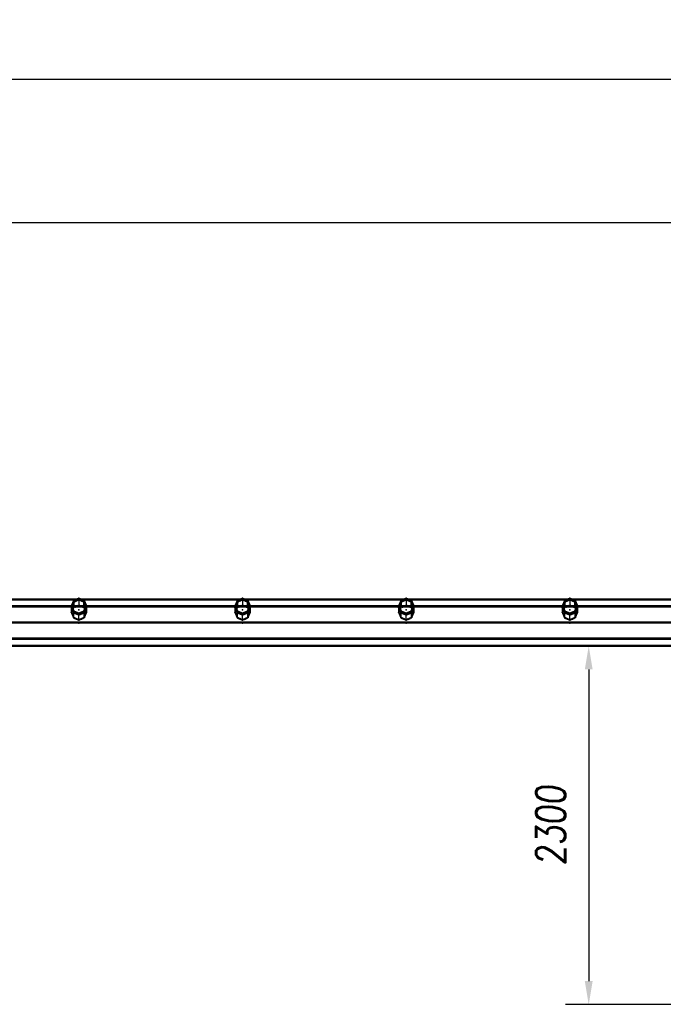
# Model space of a CAD drawing. Extents: x 551880 to 585869, y 94458 to 133000.
# Tile 28 of 42: x 561999 to 566129, y 125533 to 131848. Entities that reach past the tile are written whole.
import ezdxf

# ---------------------------------------------------------------- set-up
doc = ezdxf.new("R2010")
doc.units = 0
doc.header["$LTSCALE"] = 10
doc.header["$MEASUREMENT"] = 0
doc.linetypes.add('HIDDEN', pattern=[0.375, 0.25, -0.125])
doc.layers.get('0').update_dxf_attribs({"linetype": 'CONTINUOUS'})
doc.layers.get('Defpoints').update_dxf_attribs({"linetype": 'CONTINUOUS'})
for name, color, linetype in [('COTAS', 7, 'CONTINUOUS'), ('FORIR', 4, 'CONTINUOUS'), ('G', 3, 'CONTINUOUS'), ('MV', 7, 'CONTINUOUS'), ('S', 7, 'CONTINUOUS'), ('TR', 6, 'HIDDEN')]:
    doc.layers.add(name, color=color, linetype=linetype)
doc.styles.add('PADRAO MTL', font='txt.shx', dxfattribs={"width": 0.8, "oblique": 5})
doc.styles.get("Standard").update_dxf_attribs({"font": 'txt.shx', "width": 0.7, "oblique": 5})
doc.dimstyles.new('1-75', dxfattribs={"dimscale": 75, "dimtxt": 2.5, "dimasz": 2, "dimexe": 2, "dimexo": 2, "dimgap": 2, "dimtad": 1, "dimdec": 0, "dimdsep": 46, "dimtxsty": 'PADRAO MTL', "dimcen": 3, "dimclrd": 1, "dimclre": 1, "dimclrt": 7, "dimadec": 0, "dimazin": 0, "dimtfac": 1, "dimtdec": 0, "dimtmove": 0, "dimatfit": 3, "dimfxl": 1, "dimtfill": 1, "dimtolj": 1, "dimarcsym": 0})

# ---------------------------------------------------------------- blocks, each defined once
blk = doc.blocks.new('3D_INFOM')
blk.add_point((0, 0))
at = {"layer": 'FORIR', "flags": 1}
blk.add_attdef('MARK', (7.6, -4.3), '', height=5.26, dxfattribs=at)
blk = doc.blocks.new('3D_INFOTEXT')
blk.add_point((0, 0))
at = {"flags": 1}
for tag, p in [('MAR_PEZ', (7.2, 4.1)), ('POS_PEZ', (7.6, -4.3)), ('HANDLE', (7, -38.5)), ('LUN_PRO', (7.2, -21.9)), ('NOM_PRO', (7.6, -13.2)), ('MAT_PRO', (7.6, -30.1))]:
    blk.add_attdef(tag, p, '', height=5.26, dxfattribs=at)
blk = doc.blocks.new('*D62')
at = {"layer": 'Defpoints', "color": 0, "transparency": 16777216}
for p in [(553679.6, 130544.6), (553679.6, 130544.6), (568679.6, 130544.6)]:
    blk.add_point(p, dxfattribs=at)
at = {"layer": 'MV', "color": 1, "lineweight": -2, "transparency": 16777216}
blk.add_line((568529.6, 130544.6), (553829.6, 130544.6), dxfattribs=at)
at = {"layer": 'MV', "color": 1, "transparency": 16777216}
for points in [[(553829.6, 130569.6), (553829.6, 130519.6), (553679.6, 130544.6)], [(568529.6, 130569.6), (568529.6, 130519.6), (568679.6, 130544.6)]]:
    blk.add_solid(points, dxfattribs=at)
at = {"layer": 'MV', "color": 7, "transparency": 16777216, "insert": (561179.6, 130788.4), "char_height": 187.5, "attachment_point": 5, "style": 'PADRAO MTL', "bg_fill": 3, "box_fill_scale": 1.25, "bg_fill_color": 256, "bg_fill_true_color": 13158600, "bg_fill_transparency": 0}
blk.add_mtext('\\A1;15000', dxfattribs=at)
blk = doc.blocks.new('*D64')
at = {"layer": 'Defpoints', "color": 0, "transparency": 16777216}
for p in [(551879.6, 131464), (551879.6, 130744.6), (585679.6, 130694.6)]:
    blk.add_point(p, dxfattribs=at)
at = {"layer": 'MV', "color": 1, "lineweight": -2, "transparency": 16777216}
for p, q in [((551879.6, 130894.6), (551879.6, 131614)), ((585679.6, 130844.6), (585679.6, 131614)), ((585529.6, 131464), (552029.6, 131464))]:
    blk.add_line(p, q, dxfattribs=at)
at = {"layer": 'MV', "color": 1, "transparency": 16777216}
for points in [[(552029.6, 131489), (552029.6, 131439), (551879.6, 131464)], [(585529.6, 131489), (585529.6, 131439), (585679.6, 131464)]]:
    blk.add_solid(points, dxfattribs=at)
at = {"layer": 'MV', "color": 7, "transparency": 16777216, "insert": (568779.6, 131707.8), "char_height": 187.5, "attachment_point": 5, "style": 'PADRAO MTL', "bg_fill": 3, "box_fill_scale": 1.25, "bg_fill_color": 256, "bg_fill_true_color": 13158600, "bg_fill_transparency": 0}
blk.add_mtext('\\A1;33800', dxfattribs=at)
blk = doc.blocks.new('*D68')
at = {"layer": 'COTAS', "color": 1, "lineweight": -2, "transparency": 16777216}
for p, q in [((566083.1, 127831), (565500.2, 127831)), ((565650.2, 127681), (565650.2, 125681.4)), ((568379.6, 125531.4), (565500.2, 125531.4))]:
    blk.add_line(p, q, dxfattribs=at)
at = {"layer": 'COTAS', "color": 1, "transparency": 16777216}
for points in [[(565625.2, 127681), (565675.2, 127681), (565650.2, 127831)], [(565625.2, 125681.4), (565675.2, 125681.4), (565650.2, 125531.4)]]:
    blk.add_solid(points, dxfattribs=at)
at = {"layer": 'Defpoints', "color": 0, "transparency": 16777216}
for p in [(566233.1, 127831), (565650.2, 125531.4), (568529.6, 125531.4)]:
    blk.add_point(p, dxfattribs=at)
at = {"layer": 'COTAS', "color": 7, "transparency": 16777216, "insert": (565406.4, 126681.2), "char_height": 187.5, "attachment_point": 5, "rotation": 90, "style": 'PADRAO MTL', "bg_fill": 3, "box_fill_scale": 1.25, "bg_fill_color": 256, "bg_fill_true_color": 13158600, "bg_fill_transparency": 0}
blk.add_mtext('\\A1;2300', dxfattribs=at)

msp = doc.modelspace()

# ---------------------------------------------------------------- linework, layer by layer
at = {"layer": 'G'}
for p, q in [((562361.7, 128130.9), (561347.5, 128130.9)), ((562329.9, 128089.1), (561379.3, 128089.1)), ((562329.6, 128088.3), (562329.6, 128083.2)), ((562329.6, 128083.2), (562336.5, 128066.8)), ((562335.4, 128085.7), (562336.9, 128089.1)), ((562336.9, 128089.1), (562344.6, 128107.3)), ((562344.6, 128107.3), (562347.6, 128114.3)), ((562347.6, 128114.3), (562363.4, 128120.6)), ((562347.6, 128114.3), (562347.6, 128120.3)), ((562363.4, 128120.6), (562379.6, 128126.9)), ((562379.6, 128133.6), (562379.6, 128126.9)), ((562379.6, 128126.9), (562395.8, 128120.6)), ((562395.8, 128120.6), (562411.6, 128114.3)), ((563411.7, 128130.9), (562397.5, 128130.9)), ((562411.6, 128120.3), (562411.6, 128114.3)), ((562411.6, 128114.3), (562414.7, 128107.3)), ((562414.7, 128107.3), (562422.4, 128089.1)), ((562422.4, 128089.1), (562423.8, 128085.7)), ((562422.7, 128066.8), (562429.6, 128083.2)), ((563379.9, 128089.1), (562429.3, 128089.1)), ((562429.6, 128083.2), (562429.6, 128088.3)), ((563379.6, 128088.3), (563379.6, 128083.2)), ((563379.6, 128083.2), (563386.5, 128066.8)), ((563385.4, 128085.7), (563386.9, 128089.1)), ((563386.9, 128089.1), (563394.6, 128107.3)), ((563394.6, 128107.3), (563397.6, 128114.3)), ((563397.6, 128114.3), (563413.4, 128120.6)), ((563397.6, 128114.3), (563397.6, 128120.3)), ((563413.4, 128120.6), (563429.6, 128126.9)), ((563429.6, 128133.6), (563429.6, 128126.9)), ((563429.6, 128126.9), (563445.8, 128120.6)), ((563445.8, 128120.6), (563461.6, 128114.3)), ((564461.7, 128130.9), (563447.5, 128130.9)), ((563461.6, 128120.3), (563461.6, 128114.3)), ((563461.6, 128114.3), (563464.7, 128107.3)), ((563464.7, 128107.3), (563472.4, 128089.1)), ((563472.4, 128089.1), (563473.8, 128085.7)), ((563472.7, 128066.8), (563479.6, 128083.2)), ((564430, 128089.1), (563479.3, 128089.1)), ((563479.6, 128083.2), (563479.6, 128088.3)), ((564429.6, 128088.3), (564429.6, 128083.2)), ((564429.6, 128083.2), (564436.5, 128066.8)), ((564435.4, 128085.7), (564436.9, 128089.1)), ((564436.9, 128089.1), (564444.6, 128107.3)), ((564444.6, 128107.3), (564447.6, 128114.3)), ((564447.6, 128114.3), (564463.4, 128120.6)), ((564447.6, 128114.3), (564447.6, 128120.3)), ((564463.4, 128120.6), (564479.6, 128126.9)), ((564479.6, 128133.6), (564479.6, 128126.9)), ((564479.6, 128126.9), (564495.8, 128120.6)), ((564495.8, 128120.6), (564511.6, 128114.3)), ((565511.7, 128130.9), (564497.5, 128130.9)), ((564511.6, 128120.3), (564511.6, 128114.3)), ((564511.6, 128114.3), (564514.7, 128107.3)), ((564514.7, 128107.3), (564522.4, 128089.1)), ((564522.4, 128089.1), (564523.8, 128085.7)), ((564522.7, 128066.8), (564529.6, 128083.2)), ((565480, 128089.1), (564529.3, 128089.1)), ((564529.6, 128083.2), (564529.6, 128088.3)), ((565479.6, 128088.3), (565479.6, 128083.2)), ((565479.6, 128083.2), (565486.5, 128066.8)), ((565485.4, 128085.7), (565486.9, 128089.1)), ((565486.9, 128089.1), (565494.6, 128107.3)), ((565494.6, 128107.3), (565497.6, 128114.3)), ((565497.6, 128114.3), (565513.4, 128120.6)), ((565497.6, 128114.3), (565497.6, 128120.3)), ((565513.4, 128120.6), (565529.6, 128126.9)), ((565529.6, 128133.6), (565529.6, 128126.9)), ((565529.6, 128126.9), (565545.8, 128120.6)), ((565545.8, 128120.6), (565561.6, 128114.3)), ((566561.7, 128130.9), (565547.5, 128130.9)), ((565561.6, 128120.3), (565561.6, 128114.3)), ((565561.6, 128114.3), (565564.7, 128107.3)), ((565564.7, 128107.3), (565572.4, 128089.1)), ((565572.4, 128089.1), (565573.8, 128085.7)), ((565572.7, 128066.8), (565579.6, 128083.2)), ((566530, 128089.1), (565579.3, 128089.1)), ((565579.6, 128083.2), (565579.6, 128088.3)), ((562336.5, 128066.8), (562344.3, 128048.3)), ((562344.3, 128053), (562344.3, 128048.3)), ((562344.3, 128048.3), (562361.9, 128041.1)), ((562361.9, 128041.1), (562379.6, 128033.8)), ((562379.6, 128033.8), (562397.4, 128041.1)), ((562379.6, 128038.3), (562379.6, 128033.8)), ((562397.4, 128041.1), (562415, 128048.3)), ((562415, 128048.3), (562422.7, 128066.8)), ((562415, 128048.3), (562415, 128053)), ((563386.5, 128066.8), (563394.3, 128048.3)), ((563394.3, 128053), (563394.3, 128048.3)), ((563394.3, 128048.3), (563411.9, 128041.1)), ((563411.9, 128041.1), (563429.6, 128033.8)), ((563429.6, 128033.8), (563447.4, 128041.1)), ((563429.6, 128038.3), (563429.6, 128033.8)), ((563447.4, 128041.1), (563465, 128048.3)), ((563465, 128048.3), (563472.7, 128066.8)), ((563465, 128048.3), (563465, 128053)), ((564436.5, 128066.8), (564444.3, 128048.3)), ((564444.3, 128053), (564444.3, 128048.3)), ((564444.3, 128048.3), (564461.9, 128041.1)), ((564461.9, 128041.1), (564479.6, 128033.8)), ((564479.6, 128033.8), (564497.4, 128041.1)), ((564479.6, 128038.3), (564479.6, 128033.8)), ((564497.4, 128041.1), (564515, 128048.3)), ((564515, 128048.3), (564522.7, 128066.8)), ((564515, 128048.3), (564515, 128053)), ((565486.5, 128066.8), (565494.3, 128048.3)), ((565494.3, 128053), (565494.3, 128048.3)), ((565494.3, 128048.3), (565511.9, 128041.1)), ((565511.9, 128041.1), (565529.6, 128033.8)), ((565529.6, 128033.8), (565547.4, 128041.1)), ((565529.6, 128038.3), (565529.6, 128033.8)), ((565547.4, 128041.1), (565565, 128048.3)), ((565565, 128048.3), (565572.7, 128066.8)), ((565565, 128048.3), (565565, 128053)), ((568679.1, 127984), (552179.6, 127983.9)), ((568576.1, 127877.1), (553707, 127877)), ((553791.3, 127831), (568529.9, 127831))]:
    msp.add_line(p, q, dxfattribs=at)
at = {"layer": 'S'}
for p, q in [((562344.3, 128123.7), (562329.6, 128088.3)), ((562344.3, 128053), (562329.6, 128088.3)), ((562347.6, 128120.3), (562334.4, 128088.3)), ((562334.4, 128088.3), (562347.6, 128056.3)), ((562379.6, 128138.4), (562344.3, 128123.7)), ((562379.6, 128133.6), (562347.6, 128120.3)), ((562415, 128123.7), (562379.6, 128138.4)), ((562411.6, 128120.3), (562379.6, 128133.6)), ((562424.9, 128088.3), (562411.6, 128120.3)), ((562411.6, 128056.3), (562424.9, 128088.3)), ((562429.6, 128088.3), (562415, 128123.7)), ((562429.6, 128088.3), (562415, 128053)), ((563394.3, 128123.7), (563379.6, 128088.3)), ((563394.3, 128053), (563379.6, 128088.3)), ((563397.6, 128120.3), (563384.4, 128088.3)), ((563384.4, 128088.3), (563397.6, 128056.3)), ((563429.6, 128138.4), (563394.3, 128123.7)), ((563429.6, 128133.6), (563397.6, 128120.3)), ((563465, 128123.7), (563429.6, 128138.4)), ((563461.6, 128120.3), (563429.6, 128133.6)), ((563474.9, 128088.3), (563461.6, 128120.3)), ((563461.6, 128056.3), (563474.9, 128088.3)), ((563479.6, 128088.3), (563465, 128123.7)), ((563479.6, 128088.3), (563465, 128053)), ((564444.3, 128123.7), (564429.6, 128088.3)), ((564444.3, 128053), (564429.6, 128088.3)), ((564447.6, 128120.3), (564434.4, 128088.3)), ((564434.4, 128088.3), (564447.6, 128056.3)), ((564479.6, 128138.4), (564444.3, 128123.7)), ((564479.6, 128133.6), (564447.6, 128120.3)), ((564515, 128123.7), (564479.6, 128138.4)), ((564511.6, 128120.3), (564479.6, 128133.6)), ((564524.9, 128088.3), (564511.6, 128120.3)), ((564511.6, 128056.3), (564524.9, 128088.3)), ((564529.6, 128088.3), (564515, 128123.7)), ((564529.6, 128088.3), (564515, 128053)), ((565494.3, 128123.7), (565479.6, 128088.3)), ((565494.3, 128053), (565479.6, 128088.3)), ((565497.6, 128120.3), (565484.4, 128088.3)), ((565484.4, 128088.3), (565497.6, 128056.3)), ((565529.6, 128138.4), (565494.3, 128123.7)), ((565529.6, 128133.6), (565497.6, 128120.3)), ((565565, 128123.7), (565529.6, 128138.4)), ((565561.6, 128120.3), (565529.6, 128133.6)), ((565574.9, 128088.3), (565561.6, 128120.3)), ((565561.6, 128056.3), (565574.9, 128088.3)), ((565579.6, 128088.3), (565565, 128123.7)), ((565579.6, 128088.3), (565565, 128053)), ((562379.6, 128038.3), (562344.3, 128053)), ((562347.6, 128056.3), (562379.6, 128043.1)), ((562379.6, 128043.1), (562411.6, 128056.3)), ((562415, 128053), (562379.6, 128038.3)), ((563429.6, 128038.3), (563394.3, 128053)), ((563397.6, 128056.3), (563429.6, 128043.1)), ((563429.6, 128043.1), (563461.6, 128056.3)), ((563465, 128053), (563429.6, 128038.3)), ((564479.6, 128038.3), (564444.3, 128053)), ((564447.6, 128056.3), (564479.6, 128043.1)), ((564479.6, 128043.1), (564511.6, 128056.3)), ((564515, 128053), (564479.6, 128038.3)), ((565529.6, 128038.3), (565494.3, 128053)), ((565497.6, 128056.3), (565529.6, 128043.1)), ((565529.6, 128043.1), (565561.6, 128056.3)), ((565565, 128053), (565529.6, 128038.3))]:
    msp.add_line(p, q, dxfattribs=at)
at = {"layer": 'TR'}
for p, q in [((568576.1, 128084.9), (552135.7, 128084.9)), ((568568.2, 128084.6), (552139.4, 128084.5)), ((562346.4, 128124.6), (561362.9, 128124.6)), ((562330.8, 128080.5), (561378.5, 128080.5)), ((562329.6, 128083.2), (562332.1, 128089.1)), ((562330.5, 128081), (562329.6, 128078.7)), ((562336.5, 128061.8), (562329.6, 128078.7)), ((562329.6, 128078.7), (562329.6, 128046.2)), ((562429.3, 128089.1), (562329.9, 128089.1)), ((562332.1, 128084.9), (562330.5, 128081)), ((562337.6, 128080.5), (562330.8, 128080.5)), ((562332.1, 128089.1), (562339.8, 128107.3)), ((562339.8, 128104), (562332.1, 128084.9)), ((562334.4, 128088.3), (562334.4, 128083.2)), ((562334.4, 128083.2), (562335.4, 128085.7)), ((562336.3, 128083.6), (562334.4, 128078.7)), ((562334.4, 128083.2), (562341.3, 128066.8)), ((562341.3, 128061.8), (562334.4, 128078.7)), ((562334.4, 128078.7), (562334.4, 128071.9)), ((562336.9, 128084.9), (562336.3, 128083.6)), ((562344.6, 128104), (562336.9, 128084.9)), ((562421.6, 128080.5), (562337.6, 128080.5)), ((562339.8, 128107.3), (562344.3, 128117.6)), ((562344.3, 128115), (562339.8, 128104)), ((562339.9, 128070.4), (562344.3, 128080.6)), ((562344.3, 128117.6), (562344.3, 128123.7)), ((562344.3, 128117.6), (562351.9, 128120.6)), ((562351.9, 128118.3), (562344.3, 128115)), ((562344.3, 128115), (562344.3, 128080.6)), ((562344.3, 128080.6), (562352.2, 128083.7)), ((562347.6, 128111.6), (562344.6, 128104)), ((562373.6, 128124.6), (562346.4, 128124.6)), ((562363.4, 128118.3), (562347.6, 128111.6)), ((562347.6, 128111.6), (562347.6, 128077.4)), ((562347.6, 128077.4), (562363.6, 128083.7)), ((562351.9, 128120.6), (562372.6, 128128.6)), ((562366.1, 128124.6), (562351.9, 128118.3)), ((562352.2, 128083.7), (562372.8, 128091.7)), ((562379.6, 128130.9), (562361.7, 128130.9)), ((562377.6, 128124.6), (562363.4, 128118.3)), ((562363.6, 128083.7), (562379.6, 128089.9)), ((562372.6, 128127.4), (562366.1, 128124.6)), ((562372.6, 128128.6), (562379.5, 128130.9)), ((562379.5, 128130.9), (562372.6, 128127.4)), ((562372.8, 128091.7), (562379.6, 128094)), ((562385.6, 128124.6), (562373.6, 128124.6)), ((562379.6, 128125.5), (562377.6, 128124.6)), ((562379.5, 128130.9), (562379.7, 128130.9)), ((562379.6, 128130.9), (562379.5, 128130.9)), ((562379.6, 128138.4), (562379.6, 128133.6)), ((562379.7, 128130.9), (562379.6, 128131)), ((562379.6, 128131), (562379.6, 128130.9)), ((562379.7, 128130.9), (562379.6, 128130.9)), ((562379.6, 128126.9), (562379.6, 128125.5)), ((562381.7, 128124.6), (562379.6, 128125.5)), ((562379.6, 128125.5), (562379.6, 128124.6)), ((562379.6, 128124.6), (562379.6, 128089.9)), ((562379.6, 128094), (562386.5, 128091.7)), ((562379.6, 128089.9), (562395.6, 128083.7)), ((562379.7, 128130.9), (562386.7, 128128.6)), ((562386.7, 128127.4), (562379.7, 128130.9)), ((562379.7, 128130.9), (562379.7, 128130.9)), ((562397.5, 128130.9), (562379.7, 128130.9)), ((562395.8, 128118.3), (562381.7, 128124.6)), ((562412.8, 128124.6), (562385.6, 128124.6)), ((562386.5, 128091.7), (562407.1, 128083.7)), ((562386.7, 128128.6), (562407.3, 128120.6)), ((562393.2, 128124.6), (562386.7, 128127.4)), ((562407.3, 128118.3), (562393.2, 128124.6)), ((562395.6, 128083.7), (562411.6, 128077.4)), ((562411.6, 128111.6), (562395.8, 128118.3)), ((562407.1, 128083.7), (562415, 128080.6)), ((562407.3, 128120.6), (562415, 128117.6)), ((562415, 128115), (562407.3, 128118.3)), ((562414.7, 128104), (562411.6, 128111.6)), ((562411.6, 128077.4), (562411.6, 128111.6)), ((563396.4, 128124.6), (562412.8, 128124.6)), ((562422.4, 128084.9), (562414.7, 128104)), ((562415, 128123.7), (562415, 128117.6)), ((562415, 128117.6), (562419.4, 128107.3)), ((562415, 128080.6), (562415, 128115)), ((562419.4, 128104), (562415, 128115)), ((562415, 128080.6), (562419.4, 128070.4)), ((562417.9, 128066.8), (562424.9, 128083.2)), ((562424.9, 128078.7), (562417.9, 128061.8)), ((562419.4, 128107.3), (562427.1, 128089.1)), ((562427.1, 128084.9), (562419.4, 128104)), ((562428.5, 128080.5), (562421.6, 128080.5)), ((562422.9, 128083.6), (562422.4, 128084.9)), ((562429.6, 128078.7), (562422.7, 128061.8)), ((562424.9, 128078.7), (562422.9, 128083.6)), ((562423.8, 128085.7), (562424.9, 128083.2)), ((562424.9, 128083.2), (562424.9, 128088.3)), ((562424.9, 128071.9), (562424.9, 128078.7)), ((562427.1, 128089.1), (562429.6, 128083.2)), ((562428.7, 128081), (562427.1, 128084.9)), ((563380.8, 128080.5), (562428.5, 128080.5)), ((562429.6, 128078.7), (562428.7, 128081)), ((562429.6, 128046.2), (562429.6, 128078.7)), ((563379.6, 128083.2), (563382.1, 128089.1)), ((563380.5, 128081), (563379.6, 128078.7)), ((563386.5, 128061.8), (563379.6, 128078.7)), ((563379.6, 128078.7), (563379.6, 128046.2)), ((563479.3, 128089.1), (563379.9, 128089.1)), ((563382.1, 128084.9), (563380.5, 128081)), ((563387.6, 128080.5), (563380.8, 128080.5)), ((563382.1, 128089.1), (563389.8, 128107.3)), ((563389.8, 128104), (563382.1, 128084.9)), ((563384.4, 128088.3), (563384.4, 128083.2)), ((563384.4, 128083.2), (563385.4, 128085.7)), ((563386.3, 128083.6), (563384.4, 128078.7)), ((563384.4, 128083.2), (563391.3, 128066.8)), ((563391.3, 128061.8), (563384.4, 128078.7)), ((563384.4, 128078.7), (563384.4, 128071.9)), ((563386.9, 128084.9), (563386.3, 128083.6)), ((563394.6, 128104), (563386.9, 128084.9)), ((563471.6, 128080.5), (563387.6, 128080.5)), ((563389.8, 128107.3), (563394.3, 128117.6)), ((563394.3, 128115), (563389.8, 128104)), ((563389.9, 128070.4), (563394.3, 128080.6)), ((563394.3, 128117.6), (563394.3, 128123.7)), ((563394.3, 128117.6), (563401.9, 128120.6)), ((563401.9, 128118.3), (563394.3, 128115)), ((563394.3, 128115), (563394.3, 128080.6)), ((563394.3, 128080.6), (563402.2, 128083.7)), ((563397.6, 128111.6), (563394.6, 128104)), ((563423.6, 128124.6), (563396.4, 128124.6)), ((563413.4, 128118.3), (563397.6, 128111.6)), ((563397.6, 128111.6), (563397.6, 128077.4)), ((563397.6, 128077.4), (563413.6, 128083.7)), ((563401.9, 128120.6), (563422.6, 128128.6)), ((563416.1, 128124.6), (563401.9, 128118.3)), ((563402.2, 128083.7), (563422.8, 128091.7)), ((563429.6, 128130.9), (563411.7, 128130.9)), ((563427.6, 128124.6), (563413.4, 128118.3)), ((563413.6, 128083.7), (563429.6, 128089.9)), ((563422.6, 128127.4), (563416.1, 128124.6)), ((563422.6, 128128.6), (563429.5, 128130.9)), ((563429.5, 128130.9), (563422.6, 128127.4)), ((563422.8, 128091.7), (563429.6, 128094)), ((563435.6, 128124.6), (563423.6, 128124.6)), ((563429.6, 128125.5), (563427.6, 128124.6)), ((563429.5, 128130.9), (563429.7, 128130.9)), ((563429.6, 128130.9), (563429.5, 128130.9)), ((563429.6, 128138.4), (563429.6, 128133.6)), ((563429.7, 128130.9), (563429.6, 128131)), ((563429.6, 128131), (563429.6, 128130.9)), ((563429.7, 128130.9), (563429.6, 128130.9)), ((563429.6, 128126.9), (563429.6, 128094)), ((563431.7, 128124.6), (563429.6, 128125.5)), ((563429.6, 128125.5), (563429.6, 128124.6)), ((563429.6, 128124.6), (563429.6, 128089.9)), ((563429.6, 128094), (563436.5, 128091.7)), ((563429.6, 128089.9), (563445.6, 128083.7)), ((563429.7, 128130.9), (563436.7, 128128.6)), ((563436.7, 128127.4), (563429.7, 128130.9)), ((563429.7, 128130.9), (563429.7, 128130.9)), ((563447.5, 128130.9), (563429.7, 128130.9)), ((563445.8, 128118.3), (563431.7, 128124.6)), ((563462.8, 128124.6), (563435.6, 128124.6)), ((563436.5, 128091.7), (563457.1, 128083.7)), ((563436.7, 128128.6), (563457.3, 128120.6)), ((563443.1, 128124.6), (563436.7, 128127.4)), ((563457.3, 128118.3), (563443.1, 128124.6)), ((563445.6, 128083.7), (563461.6, 128077.4)), ((563461.6, 128111.6), (563445.8, 128118.3)), ((563457.1, 128083.7), (563465, 128080.6)), ((563457.3, 128120.6), (563465, 128117.6)), ((563465, 128115), (563457.3, 128118.3)), ((563464.7, 128104), (563461.6, 128111.6)), ((563461.6, 128077.4), (563461.6, 128111.6)), ((564446.4, 128124.6), (563462.8, 128124.6)), ((563472.4, 128084.9), (563464.7, 128104)), ((563465, 128123.7), (563465, 128117.6)), ((563465, 128117.6), (563469.4, 128107.3)), ((563465, 128080.6), (563465, 128115)), ((563469.4, 128104), (563465, 128115)), ((563465, 128080.6), (563469.4, 128070.4)), ((563467.9, 128066.8), (563474.9, 128083.2)), ((563474.9, 128078.7), (563467.9, 128061.8)), ((563469.4, 128107.3), (563477.1, 128089.1)), ((563477.1, 128084.9), (563469.4, 128104)), ((563478.5, 128080.5), (563471.6, 128080.5)), ((563472.9, 128083.6), (563472.4, 128084.9)), ((563479.6, 128078.7), (563472.7, 128061.8)), ((563474.9, 128078.7), (563472.9, 128083.6)), ((563473.8, 128085.7), (563474.9, 128083.2)), ((563474.9, 128083.2), (563474.9, 128088.3)), ((563474.9, 128071.9), (563474.9, 128078.7)), ((563477.1, 128089.1), (563479.6, 128083.2)), ((563478.7, 128081), (563477.1, 128084.9)), ((564430.8, 128080.5), (563478.5, 128080.5)), ((563479.6, 128078.7), (563478.7, 128081)), ((563479.6, 128046.2), (563479.6, 128078.7)), ((564429.6, 128083.2), (564432.1, 128089.1)), ((564430.5, 128081), (564429.6, 128078.7)), ((564436.5, 128061.8), (564429.6, 128078.7)), ((564429.6, 128078.7), (564429.6, 128046.2)), ((564529.3, 128089.1), (564430, 128089.1)), ((564432.1, 128084.9), (564430.5, 128081)), ((564437.6, 128080.5), (564430.8, 128080.5)), ((564432.1, 128089.1), (564439.8, 128107.3)), ((564439.8, 128104), (564432.1, 128084.9)), ((564434.4, 128088.3), (564434.4, 128083.2)), ((564434.4, 128083.2), (564435.4, 128085.7)), ((564436.3, 128083.6), (564434.4, 128078.7)), ((564434.4, 128083.2), (564441.3, 128066.8)), ((564441.3, 128061.8), (564434.4, 128078.7)), ((564434.4, 128078.7), (564434.4, 128071.9)), ((564436.9, 128084.9), (564436.3, 128083.6)), ((564444.6, 128104), (564436.9, 128084.9)), ((564521.6, 128080.5), (564437.6, 128080.5)), ((564439.8, 128107.3), (564444.3, 128117.6)), ((564444.3, 128115), (564439.8, 128104)), ((564439.9, 128070.4), (564444.3, 128080.6)), ((564444.3, 128117.6), (564444.3, 128123.7)), ((564444.3, 128117.6), (564451.9, 128120.6)), ((564451.9, 128118.3), (564444.3, 128115)), ((564444.3, 128115), (564444.3, 128080.6)), ((564444.3, 128080.6), (564452.2, 128083.7)), ((564447.6, 128111.6), (564444.6, 128104)), ((564473.6, 128124.6), (564446.4, 128124.6)), ((564463.4, 128118.3), (564447.6, 128111.6)), ((564447.6, 128111.6), (564447.6, 128077.4)), ((564447.6, 128077.4), (564463.6, 128083.7)), ((564451.9, 128120.6), (564472.6, 128128.6)), ((564466.1, 128124.6), (564451.9, 128118.3)), ((564452.2, 128083.7), (564472.8, 128091.7)), ((564479.6, 128130.9), (564461.7, 128130.9)), ((564477.6, 128124.6), (564463.4, 128118.3)), ((564463.6, 128083.7), (564479.6, 128089.9)), ((564472.6, 128127.4), (564466.1, 128124.6)), ((564472.6, 128128.6), (564479.5, 128130.9)), ((564479.5, 128130.9), (564472.6, 128127.4)), ((564472.8, 128091.7), (564479.6, 128094)), ((564485.6, 128124.6), (564473.6, 128124.6)), ((564479.6, 128125.5), (564477.6, 128124.6)), ((564479.5, 128130.9), (564479.7, 128130.9)), ((564479.6, 128130.9), (564479.5, 128130.9)), ((564479.6, 128138.4), (564479.6, 128133.6)), ((564479.7, 128130.9), (564479.6, 128131)), ((564479.6, 128131), (564479.6, 128130.9)), ((564479.7, 128130.9), (564479.6, 128130.9)), ((564479.6, 128126.9), (564479.6, 128125.5)), ((564481.7, 128124.6), (564479.6, 128125.5)), ((564479.6, 128125.5), (564479.6, 128124.6)), ((564479.6, 128124.6), (564479.6, 128089.9)), ((564479.6, 128094), (564486.5, 128091.7)), ((564479.6, 128089.9), (564495.6, 128083.7)), ((564479.7, 128130.9), (564486.7, 128128.6)), ((564486.7, 128127.4), (564479.7, 128130.9)), ((564479.7, 128130.9), (564479.7, 128130.9)), ((564497.5, 128130.9), (564479.7, 128130.9)), ((564495.8, 128118.3), (564481.7, 128124.6)), ((564512.8, 128124.6), (564485.6, 128124.6)), ((564486.5, 128091.7), (564507.1, 128083.7)), ((564486.7, 128128.6), (564507.3, 128120.6)), ((564493.1, 128124.6), (564486.7, 128127.4)), ((564507.3, 128118.3), (564493.1, 128124.6)), ((564495.6, 128083.7), (564511.6, 128077.4)), ((564511.6, 128111.6), (564495.8, 128118.3)), ((564507.1, 128083.7), (564515, 128080.6)), ((564507.3, 128120.6), (564515, 128117.6)), ((564515, 128115), (564507.3, 128118.3)), ((564514.7, 128104), (564511.6, 128111.6)), ((564511.6, 128077.4), (564511.6, 128111.6)), ((565496.4, 128124.6), (564512.8, 128124.6)), ((564522.4, 128084.9), (564514.7, 128104)), ((564515, 128123.7), (564515, 128117.6)), ((564515, 128117.6), (564519.4, 128107.3)), ((564515, 128080.6), (564515, 128115)), ((564519.4, 128104), (564515, 128115)), ((564515, 128080.6), (564519.4, 128070.4)), ((564517.9, 128066.8), (564524.9, 128083.2)), ((564524.9, 128078.7), (564517.9, 128061.8)), ((564519.4, 128107.3), (564527.1, 128089.1)), ((564527.1, 128084.9), (564519.4, 128104)), ((564528.5, 128080.5), (564521.6, 128080.5)), ((564522.9, 128083.6), (564522.4, 128084.9)), ((564529.6, 128078.7), (564522.7, 128061.8)), ((564524.9, 128078.7), (564522.9, 128083.6)), ((564523.8, 128085.7), (564524.9, 128083.2)), ((564524.9, 128083.2), (564524.9, 128088.3)), ((564524.9, 128071.9), (564524.9, 128078.7)), ((564527.1, 128089.1), (564529.6, 128083.2)), ((564528.7, 128081), (564527.1, 128084.9)), ((565480.8, 128080.5), (564528.5, 128080.5)), ((564529.6, 128078.7), (564528.7, 128081)), ((564529.6, 128046.2), (564529.6, 128078.7)), ((565479.6, 128083.2), (565482.1, 128089.1)), ((565480.5, 128081), (565479.6, 128078.7)), ((565486.5, 128061.8), (565479.6, 128078.7)), ((565479.6, 128078.7), (565479.6, 128046.2)), ((565579.3, 128089.1), (565480, 128089.1)), ((565482.1, 128084.9), (565480.5, 128081)), ((565487.6, 128080.5), (565480.8, 128080.5)), ((565482.1, 128089.1), (565489.8, 128107.3)), ((565489.8, 128104), (565482.1, 128084.9)), ((565484.4, 128088.3), (565484.4, 128083.2)), ((565484.4, 128083.2), (565485.4, 128085.7)), ((565486.3, 128083.6), (565484.4, 128078.7)), ((565484.4, 128083.2), (565491.3, 128066.8)), ((565491.3, 128061.8), (565484.4, 128078.7)), ((565484.4, 128078.7), (565484.4, 128071.9)), ((565486.9, 128084.9), (565486.3, 128083.6)), ((565494.6, 128104), (565486.9, 128084.9)), ((565571.6, 128080.5), (565487.6, 128080.5)), ((565489.8, 128107.3), (565494.3, 128117.6)), ((565494.3, 128115), (565489.8, 128104)), ((565489.9, 128070.4), (565494.3, 128080.6)), ((565494.3, 128117.6), (565494.3, 128123.7)), ((565494.3, 128117.6), (565501.9, 128120.6)), ((565501.9, 128118.3), (565494.3, 128115)), ((565494.3, 128115), (565494.3, 128080.6)), ((565494.3, 128080.6), (565502.2, 128083.7)), ((565497.6, 128111.6), (565494.6, 128104)), ((565523.6, 128124.6), (565496.4, 128124.6)), ((565513.4, 128118.3), (565497.6, 128111.6)), ((565497.6, 128111.6), (565497.6, 128077.4)), ((565497.6, 128077.4), (565513.6, 128083.7)), ((565501.9, 128120.6), (565522.6, 128128.6)), ((565516.1, 128124.6), (565501.9, 128118.3)), ((565502.2, 128083.7), (565522.8, 128091.7)), ((565529.6, 128130.9), (565511.7, 128130.9)), ((565527.6, 128124.6), (565513.4, 128118.3)), ((565513.6, 128083.7), (565529.6, 128089.9)), ((565522.6, 128127.4), (565516.1, 128124.6)), ((565522.6, 128128.6), (565529.5, 128130.9)), ((565529.5, 128130.9), (565522.6, 128127.4)), ((565522.8, 128091.7), (565529.6, 128094)), ((565535.6, 128124.6), (565523.6, 128124.6)), ((565529.6, 128125.5), (565527.6, 128124.6)), ((565529.5, 128130.9), (565529.7, 128130.9)), ((565529.6, 128130.9), (565529.5, 128130.9)), ((565529.6, 128138.4), (565529.6, 128133.6)), ((565529.6, 128130.9), (565529.6, 128131)), ((565529.6, 128131), (565529.6, 128130.9)), ((565529.7, 128130.9), (565529.6, 128130.9)), ((565529.6, 128130.9), (565529.6, 128130.9)), ((565547.5, 128130.9), (565529.6, 128130.9)), ((565529.6, 128126.9), (565529.6, 128125.5)), ((565531.7, 128124.6), (565529.6, 128125.5)), ((565529.6, 128125.5), (565529.6, 128124.6)), ((565529.6, 128124.6), (565529.6, 128089.9)), ((565529.6, 128094), (565536.5, 128091.7)), ((565529.6, 128089.9), (565545.6, 128083.7)), ((565529.7, 128130.9), (565536.7, 128128.6)), ((565536.7, 128127.4), (565529.7, 128130.9)), ((565545.8, 128118.3), (565531.7, 128124.6)), ((565562.8, 128124.6), (565535.6, 128124.6)), ((565536.5, 128091.7), (565557.1, 128083.7)), ((565536.7, 128128.6), (565557.3, 128120.6)), ((565543.1, 128124.6), (565536.7, 128127.4)), ((565557.3, 128118.3), (565543.1, 128124.6)), ((565545.6, 128083.7), (565561.6, 128077.4)), ((565561.6, 128111.6), (565545.8, 128118.3)), ((565557.1, 128083.7), (565565, 128080.6)), ((565557.3, 128120.6), (565565, 128117.6)), ((565565, 128115), (565557.3, 128118.3)), ((565564.7, 128104), (565561.6, 128111.6)), ((565561.6, 128077.4), (565561.6, 128111.6)), ((566546.4, 128124.6), (565562.8, 128124.6)), ((565572.4, 128084.9), (565564.7, 128104)), ((565565, 128123.7), (565565, 128117.6)), ((565565, 128117.6), (565569.4, 128107.3)), ((565565, 128080.6), (565565, 128115)), ((565569.4, 128104), (565565, 128115)), ((565565, 128080.6), (565569.4, 128070.4)), ((565567.9, 128066.8), (565574.9, 128083.2)), ((565574.9, 128078.7), (565567.9, 128061.8)), ((565569.4, 128107.3), (565577.1, 128089.1)), ((565577.1, 128084.9), (565569.4, 128104)), ((565578.5, 128080.5), (565571.6, 128080.5)), ((565572.9, 128083.6), (565572.4, 128084.9)), ((565579.6, 128078.7), (565572.7, 128061.8)), ((565574.9, 128078.7), (565572.9, 128083.6)), ((565573.8, 128085.7), (565574.9, 128083.2)), ((565574.9, 128083.2), (565574.9, 128088.3)), ((565574.9, 128071.9), (565574.9, 128078.7)), ((565577.1, 128089.1), (565579.6, 128083.2)), ((565578.7, 128081), (565577.1, 128084.9)), ((566530.8, 128080.5), (565578.5, 128080.5)), ((565579.6, 128078.7), (565578.7, 128081)), ((565579.6, 128046.2), (565579.6, 128078.7)), ((562329.6, 128046.2), (562332.2, 128052.2)), ((562329.6, 128046.2), (562336.5, 128029.9)), ((562332.2, 128052.2), (562339.9, 128070.4)), ((562334.4, 128071.9), (562334.4, 128046.2)), ((562334.4, 128046.2), (562336.9, 128052.2)), ((562334.4, 128046.2), (562341.3, 128029.9)), ((562344.3, 128042.9), (562336.5, 128061.8)), ((562336.5, 128029.9), (562344.3, 128011.3)), ((562336.9, 128052.2), (562339.8, 128059)), ((562339.8, 128059), (562341.1, 128062.2)), ((562341.1, 128062.2), (562343.2, 128067)), ((562341.3, 128066.8), (562347.6, 128051.6)), ((562347.3, 128047.1), (562341.3, 128061.8)), ((562341.3, 128029.9), (562347.6, 128014.6)), ((562343.2, 128067), (562344.6, 128070.4)), ((562361.9, 128035.6), (562344.3, 128042.9)), ((562344.3, 128011.3), (562344.3, 128042.9)), ((562344.6, 128070.4), (562347.6, 128077.4)), ((562347.6, 128046.3), (562347.3, 128047.1)), ((562347.6, 128056.3), (562347.6, 128051.6)), ((562347.6, 128051.6), (562373.3, 128041.1)), ((562347.6, 128014.6), (562347.6, 128046.3)), ((562373.3, 128035.6), (562347.6, 128046.3)), ((562379.6, 128028.2), (562361.9, 128035.6)), ((562373.3, 128041.1), (562379.6, 128038.5)), ((562379.6, 128032.9), (562373.3, 128035.6)), ((562379.6, 128043.1), (562379.6, 128038.5)), ((562379.6, 128038.5), (562385.9, 128041.1)), ((562397.4, 128035.6), (562379.6, 128028.2)), ((562385.9, 128035.6), (562379.6, 128032.9)), ((562379.6, 128028.2), (562379.6, 128032.9)), ((562379.6, 127996.8), (562379.6, 128028.2)), ((562385.9, 128041.1), (562411.6, 128051.6)), ((562411.6, 128046.3), (562385.9, 128035.6)), ((562415, 128042.9), (562397.4, 128035.6)), ((562411.6, 128077.4), (562414.6, 128070.4)), ((562411.6, 128051.6), (562417.9, 128066.8)), ((562411.6, 128051.6), (562411.6, 128056.3)), ((562411.9, 128047.1), (562411.6, 128046.3)), ((562411.6, 128046.3), (562411.6, 128014.6)), ((562411.6, 128014.6), (562418, 128029.9)), ((562417.9, 128061.8), (562411.9, 128047.1)), ((562414.6, 128070.4), (562416, 128067)), ((562422.7, 128061.8), (562415, 128042.9)), ((562415, 128042.9), (562415, 128011.3)), ((562415, 128011.3), (562422.7, 128029.9)), ((562416, 128067), (562418.1, 128062.2)), ((562418, 128029.9), (562424.9, 128046.2)), ((562418.1, 128062.2), (562419.5, 128059)), ((562419.4, 128070.4), (562427.1, 128052.2)), ((562419.5, 128059), (562422.3, 128052.2)), ((562422.3, 128052.2), (562424.9, 128046.2)), ((562422.7, 128029.9), (562429.6, 128046.2)), ((562424.9, 128046.2), (562424.9, 128071.9)), ((562427.1, 128052.2), (562429.6, 128046.2)), ((563379.6, 128046.2), (563382.2, 128052.2)), ((563379.6, 128046.2), (563386.5, 128029.9)), ((563382.2, 128052.2), (563389.9, 128070.4)), ((563384.4, 128071.9), (563384.4, 128046.2)), ((563384.4, 128046.2), (563386.9, 128052.2)), ((563384.4, 128046.2), (563391.3, 128029.9)), ((563394.3, 128042.9), (563386.5, 128061.8)), ((563386.5, 128029.9), (563394.3, 128011.3)), ((563386.9, 128052.2), (563389.8, 128059)), ((563389.8, 128059), (563391.1, 128062.2)), ((563391.1, 128062.2), (563393.2, 128067)), ((563391.3, 128066.8), (563397.6, 128051.6)), ((563397.3, 128047.1), (563391.3, 128061.8)), ((563391.3, 128029.9), (563397.6, 128014.6)), ((563393.2, 128067), (563394.6, 128070.4)), ((563411.9, 128035.6), (563394.3, 128042.9)), ((563394.3, 128011.3), (563394.3, 128042.9)), ((563394.6, 128070.4), (563397.6, 128077.4)), ((563397.6, 128046.3), (563397.3, 128047.1)), ((563397.6, 128056.3), (563397.6, 128051.6)), ((563397.6, 128051.6), (563423.3, 128041.1)), ((563397.6, 128014.6), (563397.6, 128046.3)), ((563423.3, 128035.6), (563397.6, 128046.3)), ((563429.6, 128028.2), (563411.9, 128035.6)), ((563423.3, 128041.1), (563429.6, 128038.5)), ((563429.6, 128032.9), (563423.3, 128035.6)), ((563429.6, 128043.1), (563429.6, 128038.5)), ((563429.6, 128038.5), (563435.9, 128041.1)), ((563447.4, 128035.6), (563429.6, 128028.2)), ((563435.9, 128035.6), (563429.6, 128032.9)), ((563429.6, 128001.5), (563429.6, 128032.9)), ((563429.6, 127996.8), (563429.6, 128028.2)), ((563435.9, 128041.1), (563461.6, 128051.6)), ((563461.6, 128046.3), (563435.9, 128035.6)), ((563465, 128042.9), (563447.4, 128035.6)), ((563461.6, 128077.4), (563464.6, 128070.4)), ((563461.6, 128051.6), (563467.9, 128066.8)), ((563461.6, 128051.6), (563461.6, 128056.3)), ((563461.9, 128047.1), (563461.6, 128046.3)), ((563461.6, 128046.3), (563461.6, 128014.6)), ((563461.6, 128014.6), (563468, 128029.9)), ((563467.9, 128061.8), (563461.9, 128047.1)), ((563464.6, 128070.4), (563466, 128067)), ((563472.7, 128061.8), (563465, 128042.9)), ((563465, 128042.9), (563465, 128011.3)), ((563465, 128011.3), (563472.7, 128029.9)), ((563466, 128067), (563468.1, 128062.2)), ((563468, 128029.9), (563474.9, 128046.2)), ((563468.1, 128062.2), (563469.5, 128059)), ((563469.4, 128070.4), (563477.1, 128052.2)), ((563469.5, 128059), (563472.3, 128052.2)), ((563472.3, 128052.2), (563474.9, 128046.2)), ((563472.7, 128029.9), (563479.6, 128046.2)), ((563474.9, 128046.2), (563474.9, 128071.9)), ((563477.1, 128052.2), (563479.6, 128046.2)), ((564429.6, 128046.2), (564432.2, 128052.2)), ((564429.6, 128046.2), (564436.5, 128029.9)), ((564432.2, 128052.2), (564439.9, 128070.4)), ((564434.4, 128071.9), (564434.4, 128046.2)), ((564434.4, 128046.2), (564436.9, 128052.2)), ((564434.4, 128046.2), (564441.3, 128029.9)), ((564444.3, 128042.9), (564436.5, 128061.8)), ((564436.5, 128029.9), (564444.3, 128011.3)), ((564436.9, 128052.2), (564439.8, 128059)), ((564439.8, 128059), (564441.1, 128062.2)), ((564441.1, 128062.2), (564443.2, 128067)), ((564441.3, 128066.8), (564447.6, 128051.6)), ((564447.3, 128047.1), (564441.3, 128061.8)), ((564441.3, 128029.9), (564447.6, 128014.6)), ((564443.2, 128067), (564444.6, 128070.4)), ((564461.9, 128035.6), (564444.3, 128042.9)), ((564444.3, 128011.3), (564444.3, 128042.9)), ((564444.6, 128070.4), (564447.6, 128077.4)), ((564447.6, 128046.3), (564447.3, 128047.1)), ((564447.6, 128056.3), (564447.6, 128051.6)), ((564447.6, 128051.6), (564473.3, 128041.1)), ((564447.6, 128014.6), (564447.6, 128046.3)), ((564473.3, 128035.6), (564447.6, 128046.3)), ((564479.6, 128028.2), (564461.9, 128035.6)), ((564473.3, 128041.1), (564479.6, 128038.5)), ((564479.6, 128032.9), (564473.3, 128035.6)), ((564479.6, 128043.1), (564479.6, 128038.5)), ((564479.6, 128038.5), (564485.9, 128041.1)), ((564497.4, 128035.6), (564479.6, 128028.2)), ((564485.9, 128035.6), (564479.6, 128032.9)), ((564479.6, 128028.2), (564479.6, 128032.9)), ((564479.6, 127996.8), (564479.6, 128028.2)), ((564485.9, 128041.1), (564511.6, 128051.6)), ((564511.6, 128046.3), (564485.9, 128035.6)), ((564515, 128042.9), (564497.4, 128035.6)), ((564511.6, 128077.4), (564514.6, 128070.4)), ((564511.6, 128051.6), (564517.9, 128066.8)), ((564511.6, 128051.6), (564511.6, 128056.3)), ((564511.9, 128047.1), (564511.6, 128046.3)), ((564511.6, 128046.3), (564511.6, 128014.6)), ((564511.6, 128014.6), (564518, 128029.9)), ((564517.9, 128061.8), (564511.9, 128047.1)), ((564514.6, 128070.4), (564516, 128067)), ((564522.7, 128061.8), (564515, 128042.9)), ((564515, 128042.9), (564515, 128011.3)), ((564515, 128011.3), (564522.7, 128029.9)), ((564516, 128067), (564518.1, 128062.2)), ((564518, 128029.9), (564524.9, 128046.2)), ((564518.1, 128062.2), (564519.5, 128059)), ((564519.4, 128070.4), (564527.1, 128052.2)), ((564519.5, 128059), (564522.3, 128052.2)), ((564522.3, 128052.2), (564524.9, 128046.2)), ((564522.7, 128029.9), (564529.6, 128046.2)), ((564524.9, 128046.2), (564524.9, 128071.9)), ((564527.1, 128052.2), (564529.6, 128046.2)), ((565479.6, 128046.2), (565482.2, 128052.2)), ((565479.6, 128046.2), (565486.5, 128029.9)), ((565482.2, 128052.2), (565489.9, 128070.4)), ((565484.4, 128071.9), (565484.4, 128046.2)), ((565484.4, 128046.2), (565486.9, 128052.2)), ((565484.4, 128046.2), (565491.3, 128029.9)), ((565494.3, 128042.9), (565486.5, 128061.8)), ((565486.5, 128029.9), (565494.3, 128011.3)), ((565486.9, 128052.2), (565489.8, 128059)), ((565489.8, 128059), (565491.1, 128062.2)), ((565491.1, 128062.2), (565493.2, 128067)), ((565491.3, 128066.8), (565497.6, 128051.6)), ((565497.3, 128047.1), (565491.3, 128061.8)), ((565491.3, 128029.9), (565497.6, 128014.6)), ((565493.2, 128067), (565494.6, 128070.4)), ((565511.9, 128035.6), (565494.3, 128042.9)), ((565494.3, 128011.3), (565494.3, 128042.9)), ((565494.6, 128070.4), (565497.6, 128077.4)), ((565497.6, 128046.3), (565497.3, 128047.1)), ((565497.6, 128056.3), (565497.6, 128051.6)), ((565497.6, 128051.6), (565523.3, 128041.1)), ((565497.6, 128014.6), (565497.6, 128046.3)), ((565523.3, 128035.6), (565497.6, 128046.3)), ((565529.6, 128028.2), (565511.9, 128035.6)), ((565523.3, 128041.1), (565529.6, 128038.5)), ((565529.6, 128032.9), (565523.3, 128035.6)), ((565529.6, 128043.1), (565529.6, 128038.5)), ((565529.6, 128038.5), (565535.9, 128041.1)), ((565547.4, 128035.6), (565529.6, 128028.2)), ((565535.9, 128035.6), (565529.6, 128032.9)), ((565529.6, 128028.2), (565529.6, 128032.9)), ((565529.6, 127996.8), (565529.6, 128028.2)), ((565535.9, 128041.1), (565561.6, 128051.6)), ((565561.6, 128046.3), (565535.9, 128035.6)), ((565565, 128042.9), (565547.4, 128035.6)), ((565561.6, 128077.4), (565564.6, 128070.4)), ((565561.6, 128051.6), (565567.9, 128066.8)), ((565561.6, 128051.6), (565561.6, 128056.3)), ((565561.9, 128047.1), (565561.6, 128046.3)), ((565561.6, 128046.3), (565561.6, 128014.6)), ((565561.6, 128014.6), (565568, 128029.9)), ((565567.9, 128061.8), (565561.9, 128047.1)), ((565564.6, 128070.4), (565566, 128067)), ((565572.7, 128061.8), (565565, 128042.9)), ((565565, 128042.9), (565565, 128011.3)), ((565565, 128011.3), (565572.7, 128029.9)), ((565566, 128067), (565568.1, 128062.2)), ((565568, 128029.9), (565574.9, 128046.2)), ((565568.1, 128062.2), (565569.5, 128059)), ((565569.4, 128070.4), (565577.1, 128052.2)), ((565569.5, 128059), (565572.3, 128052.2)), ((565572.3, 128052.2), (565574.9, 128046.2)), ((565572.7, 128029.9), (565579.6, 128046.2)), ((565574.9, 128046.2), (565574.9, 128071.9)), ((565577.1, 128052.2), (565579.6, 128046.2)), ((568638.8, 127983.9), (552179.6, 127983.8)), ((568529.6, 127978.1), (552179.6, 127978.1)), ((568679.5, 127978), (552179.6, 127977.9)), ((562344.3, 128011.3), (562361.6, 128004.2)), ((562347.6, 128014.6), (562373.1, 128004.2)), ((562361.6, 128004.2), (562379.6, 127996.8)), ((562373.1, 128004.2), (562379.6, 128001.5)), ((562379.6, 128001.5), (562386.1, 128004.2)), ((562379.6, 127996.8), (562397.6, 128004.2)), ((562386.1, 128004.2), (562411.6, 128014.6)), ((562397.6, 128004.2), (562415, 128011.3)), ((563394.3, 128011.3), (563411.6, 128004.2)), ((563397.6, 128014.6), (563423.1, 128004.2)), ((563411.6, 128004.2), (563429.6, 127996.8)), ((563423.1, 128004.2), (563429.6, 128001.5)), ((563429.6, 128001.5), (563436.1, 128004.2)), ((563429.6, 127996.8), (563447.6, 128004.2)), ((563436.1, 128004.2), (563461.6, 128014.6)), ((563447.6, 128004.2), (563465, 128011.3)), ((564444.3, 128011.3), (564461.6, 128004.2)), ((564447.6, 128014.6), (564473.1, 128004.2)), ((564461.6, 128004.2), (564479.6, 127996.8)), ((564473.1, 128004.2), (564479.6, 128001.5)), ((564479.6, 128001.5), (564486.1, 128004.2)), ((564479.6, 127996.8), (564497.6, 128004.2)), ((564486.1, 128004.2), (564511.6, 128014.6)), ((564497.6, 128004.2), (564515, 128011.3)), ((565494.3, 128011.3), (565511.6, 128004.2)), ((565497.6, 128014.6), (565523.1, 128004.2)), ((565511.6, 128004.2), (565529.6, 127996.8)), ((565523.1, 128004.2), (565529.6, 128001.5)), ((565529.6, 128001.5), (565536.1, 128004.2)), ((565529.6, 127996.8), (565547.6, 128004.2)), ((565536.1, 128004.2), (565561.6, 128014.6)), ((565547.6, 128004.2), (565565, 128011.3)), ((568571.8, 127872.8), (552135.6, 127872.8)), ((568571.5, 127881.5), (552139.3, 127881.4)), ((568529.6, 127877.4), (553779.9, 127877.4)), ((556107.8, 127837.3), (566251.5, 127837.4))]:
    msp.add_line(p, q, dxfattribs=at)

# ---------------------------------------------------------------- block references
for p in [(562379.6, 128138.4), (562379.6, 128138.4), (563429.6, 128138.4), (563429.6, 128138.4), (564479.6, 128138.4), (564479.6, 128138.4), (565529.6, 128138.4), (565529.6, 128138.4), (562379.6, 127996.8), (562379.6, 127978), (563429.6, 127996.8), (563429.6, 127978), (564479.6, 127996.8), (564479.6, 127978), (565529.6, 127996.8), (565529.6, 127978)]:
    msp.add_blockref('3D_INFOTEXT', p)
at = {"layer": 'G'}
for p in [(562379.6, 128086.1), (563429.6, 128086.1), (564479.6, 128086.1), (565529.6, 128086.1), (562379.6, 128063.9), (563429.6, 128063.9), (564479.6, 128063.9), (565529.6, 128063.9)]:
    msp.add_blockref('3D_INFOM', p, dxfattribs=at)

# ---------------------------------------------------------------- dimensions: what is measured, and where the dimension line sits
at = {"layer": 'MV'}
dim = msp.add_linear_dim(base=(553679.6, 130544.6), p1=(568679.6, 130544.6), p2=(553679.6, 130544.6), dimstyle='1-75', dxfattribs=at)
dim.commit()
dim.dimension.update_dxf_attribs({"geometry": '*D62', "text_midpoint": (561179.6, 130788.4)})

# ---------------------------------------------------------------- next in the draw order: dimensions: what is measured, and where the dimension line sits
at = {"layer": 'COTAS'}
dim = msp.add_linear_dim(base=(565650.2, 125531.4), p1=(566233.1, 127831), p2=(568529.6, 125531.4), angle=90, dimstyle='1-75', dxfattribs=at)
dim.commit()
dim.dimension.update_dxf_attribs({"geometry": '*D68', "text_midpoint": (565406.4, 126681.2)})
at = {"layer": 'MV'}
dim = msp.add_linear_dim(base=(551879.6, 131464), p1=(585679.6, 130694.6), p2=(551879.6, 130744.6), dimstyle='1-75', dxfattribs=at)
dim.commit()
dim.dimension.update_dxf_attribs({"geometry": '*D64', "text_midpoint": (568779.6, 131707.8)})

doc.saveas('drawing.dxf')
